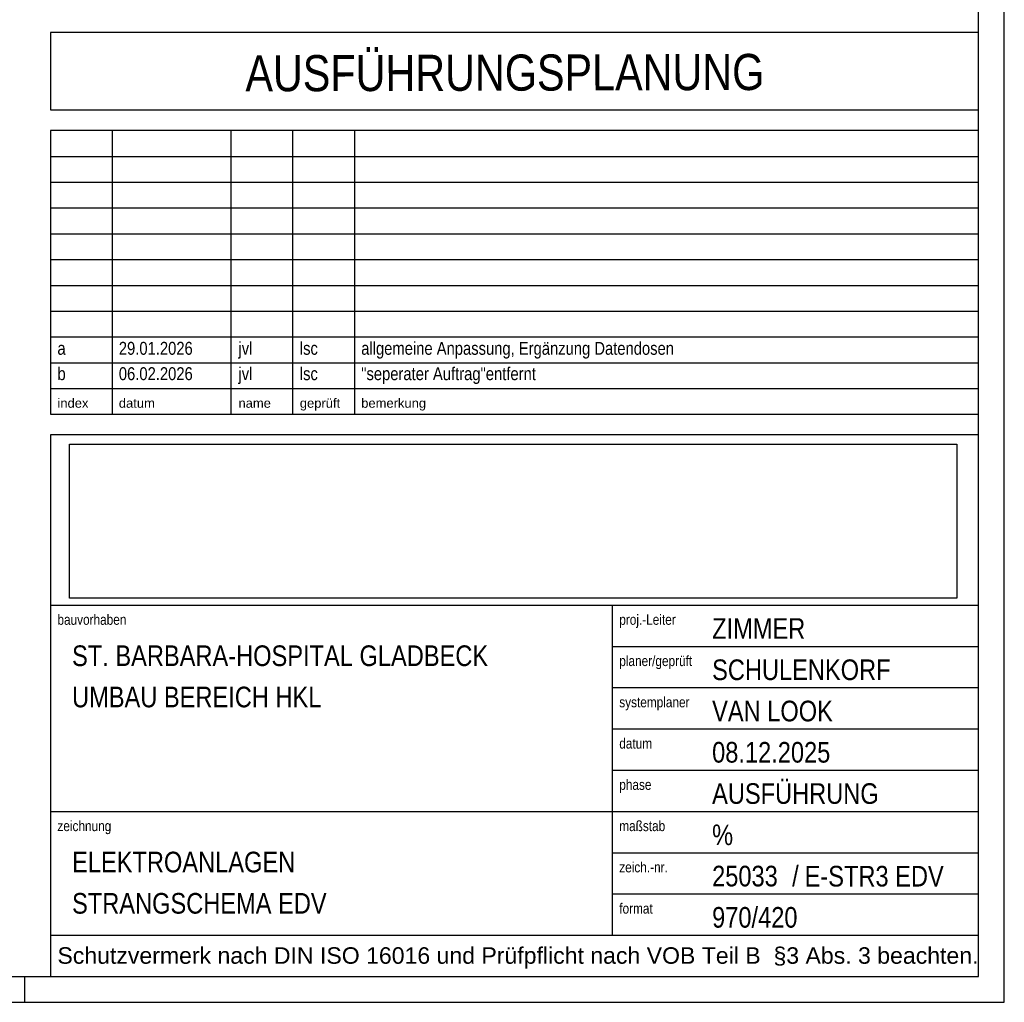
# Model space of a CAD drawing. Header units: millimetres. Extents: x -2000 to 95000, y -500 to 41500.
# Tile 3 of 4: x 75900 to 95000, y -500 to 18550. Entities that reach past the tile are written whole.
import ezdxf
from ezdxf.enums import TextEntityAlignment as Align

# ---------------------------------------------------------------- set-up
doc = ezdxf.new("R2010")
doc.units = ezdxf.units.MM
for name, color, linetype in [('A_Titelfeld_Stempel', 7, 'Continuous'), ('ITB_XXX_Layout Rahmen', 18, 'Continuous'), ('ITB_XXX_Layout Titelfeld Stempel', 18, 'Continuous')]:
    doc.layers.add(name, color=color, linetype=linetype)
doc.styles.add('ARIAL', font='txt', dxfattribs={"height": 0.2})
doc.styles.add('Arial Narrow', font='txt', dxfattribs={"height": 0.2})
picture_1 = doc.add_image_def('image1.png', size_in_pixel=(1900, 330))

# ---------------------------------------------------------------- blocks, each defined once
blk = doc.blocks.new('Blätter-ID-61-329-339-348')
at = {"layer": 'ITB_XXX_Layout Rahmen', "color": 7, "lineweight": 30}
blk.add_line((76000, -500), (76000, 0), dxfattribs=at)
for points in [[(-2000, 41500), (-2000, -500), (95000, -500), (95000, 41500), (-2000, 41500)], [(0, 41000), (0, 0), (94500, 0), (94500, 41000), (0, 41000)]]:
    blk.add_lwpolyline(points, dxfattribs=at)
blk = doc.blocks.new('Schriftfeld-ID-61-329-339-351')
at = {"layer": 'ITB_XXX_Layout Titelfeld Stempel', "color": 7, "lineweight": 30}
for points in [[(0, 18300), (0, 16800), (18000, 16800), (18000, 18300), (0, 18300)], [(0, 10900), (18000, 10900), (18000, 16400), (0, 16400), (0, 10900)], [(1200, 10900), (1200, 16400)], [(3500, 10900), (3500, 16400)], [(4700, 10900), (4700, 16400)], [(5900, 10900), (5900, 16400)], [(0, 15900), (18000, 15900)], [(0, 15400), (18000, 15400)], [(0, 14900), (18000, 14900)], [(0, 14400), (18000, 14400)], [(0, 13900), (18000, 13900)], [(0, 13400), (18000, 13400)], [(0, 12900), (18000, 12900)], [(0, 12400), (18000, 12400)], [(0, 11900), (18000, 11900)], [(0, 11400), (18000, 11400)], [(0, 0), (18000, 0), (18000, 10500), (0, 10500), (0, 0)], [(0, 7200), (18000, 7200)], [(10900, 800), (10900, 7200)], [(10900, 6400), (18000, 6400)], [(10900, 5600), (18000, 5600)], [(10900, 4800), (18000, 4800)], [(10900, 4000), (18000, 4000)], [(0, 3200), (18000, 3200)], [(10900, 2400), (18000, 2400)], [(10900, 1600), (18000, 1600)], [(0, 800), (18000, 800)]]:
    blk.add_lwpolyline(points, dxfattribs=at)
at = {"layer": 'A_Titelfeld_Stempel', "color": 7, "lineweight": 30, "style": 'Arial Narrow', "width": 0.999948}
blk.add_text('AUSFÜHRUNGSPLANUNG', height=700, rotation=0.1536, dxfattribs=at).set_placement((3779, 17160), (13845, 17187), align=Align.FIT)
at = {"layer": 'A_Titelfeld_Stempel', "color": 7, "lineweight": 30, "style": 'Arial Narrow'}
for s, height, width, p, p2 in [('a', 250, 0.999169, (132, 12054), (292, 12054)), ('29.01.2026', 250, 0.999343, (1323, 12054), (2757, 12054)), ('jvl', 250, 0.999791, (3644, 12054), (3914, 12054)), ('lsc', 250, 0.999292, (4834, 12054), (5184, 12054)), ('allgemeine Anpassung, Ergänzung Datendosen', 250, 0.999413, (6025, 12054), (12092, 12054)), ('b', 250, 0.999169, (132, 11562), (292, 11562)), ('06.02.2026', 250, 0.999343, (1323, 11562), (2757, 11562)), ('jvl', 250, 0.999791, (3644, 11562), (3914, 11562)), ('lsc', 250, 0.999292, (4834, 11562), (5184, 11562)), ('"seperater Auftrag"entfernt', 250, 0.999625, (6025, 11562), (9413, 11562)), ('ZIMMER', 400, 0.999827, (12832, 6547), (14639, 6547)), ('ST. BARBARA-HOSPITAL GLADBECK', 400, 1.000092, (416, 6019), (8487, 6019)), ('SCHULENKORF', 400, 0.999943, (12832, 5747), (16293, 5747)), ('UMBAU BEREICH HKL', 400, 1.000026, (416, 5219), (5253, 5219)), ('VAN LOOK', 400, 0.999928, (12832, 4947), (15174, 4947)), ('08.12.2025', 400, 0.999343, (12832, 4147), (15125, 4147)), ('AUSFÜHRUNG', 400, 0.999966, (12832, 3347), (16063, 3347)), ('%', 400, 0.99941, (12832, 2547), (13239, 2547)), ('ELEKTROANLAGEN', 400, 0.99995, (416, 2019), (4745, 2019)), ('25033', 400, 0.999169, (12832, 1747), (14106, 1747)), ('E-STR3 EDV', 400, 1.000074, (14626, 1745), (17325, 1745)), ('STRANGSCHEMA EDV', 400, 1.00004, (416, 1219), (5354, 1219)), ('970/420', 400, 0.99929, (12832, 947), (14488, 947))]:
    blk.add_text(s, height=height, dxfattribs=dict(at, width=width)).set_placement(p, p2, align=Align.FIT)
at = {"layer": 'ITB_XXX_Layout Titelfeld Stempel', "color": 7, "lineweight": 30}
for s, height, style, width, p, p2 in [('index', 180, 'ARIAL', 1.001109, (132, 11027), (734, 11027)), ('datum', 180, 'ARIAL', 1.000947, (1323, 11027), (2022, 11027)), ('name', 180, 'ARIAL', 1.001015, (3644, 11027), (4273, 11027)), ('geprüft', 180, 'ARIAL', 1.000978, (4834, 11027), (5617, 11027)), ('bemerkung', 180, 'ARIAL', 1.001015, (6025, 11027), (7283, 11027)), ('bauvorhaben', 200, 'Arial Narrow', 0.999189, (132, 6819), (1470, 6819)), ('proj.-Leiter', 200, 'Arial Narrow', 0.999629, (11031, 6819), (12126, 6819)), ('planer/geprüft', 200, 'Arial Narrow', 0.999506, (11031, 6019), (12445, 6019)), ('systemplaner', 200, 'Arial Narrow', 0.999308, (11031, 5219), (12393, 5219)), ('datum', 200, 'Arial Narrow', 0.999369, (11031, 4419), (11668, 4419)), ('phase', 200, 'Arial Narrow', 0.999134, (11031, 3619), (11655, 3619)), ('zeichnung', 200, 'Arial Narrow', 0.999202, (132, 2819), (1177, 2819)), ('maßstab', 200, 'Arial Narrow', 0.999454, (11031, 2819), (11922, 2819)), ('zeich.-nr.', 200, 'Arial Narrow', 0.999522, (11031, 2019), (11973, 2019)), ('/', 400, 'Arial Narrow', 1.00074, (14384, 1747), (14512, 1747)), ('format', 200, 'Arial Narrow', 0.999594, (11031, 1219), (11680, 1219)), ('Schutzvermerk nach DIN ISO 16016 und Prüfpflicht nach VOB Teil B  §3 Abs. 3 beachten.', 320, 'ARIAL', 1.000888, (132, 247), (17999, 247))]:
    blk.add_text(s, height=height, dxfattribs=dict(at, style=style, width=width)).set_placement(p, p2, align=Align.FIT)
at = {"layer": 'A_Titelfeld_Stempel', "color": 7, "lineweight": 30}
image = blk.add_image(picture_1, insert=(367, 7334), size_in_units=(17209, 2989), dxfattribs=at)
image.dxf.flags = 7

msp = doc.modelspace()

# ---------------------------------------------------------------- block references
at = {"layer": 'A_Titelfeld_Stempel', "color": 7, "lineweight": 30}
msp.add_blockref('Schriftfeld-ID-61-329-339-351', (76500, 0), dxfattribs=at)
at = {"layer": 'ITB_XXX_Layout Rahmen', "color": 7, "lineweight": 30}
msp.add_blockref('Blätter-ID-61-329-339-348', (0, 0), dxfattribs=at)

doc.saveas('drawing.dxf')
